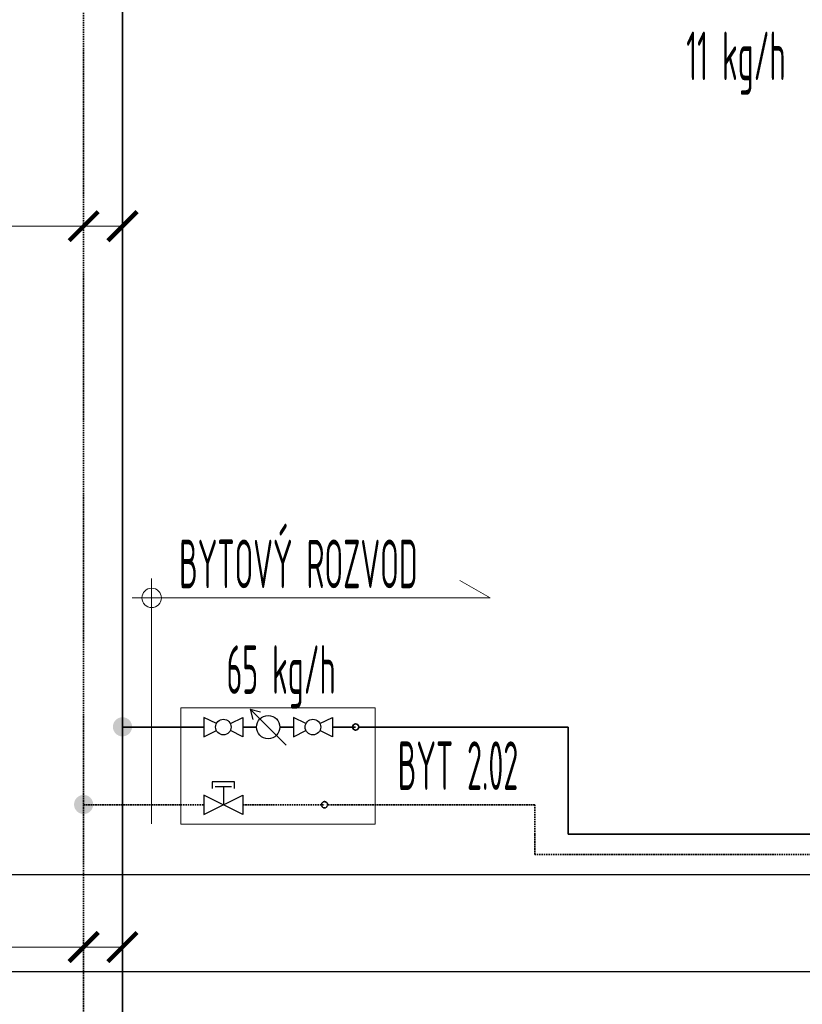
# Model space of a CAD drawing. Header units: millimetres. Extents: x 14365 to 105143, y -126377 to -22383.
# Tile 44 of 191: x 43518 to 45533, y -123842 to -121306. Entities that reach past the tile are written whole.
import ezdxf
from ezdxf.enums import TextEntityAlignment as Align

# ---------------------------------------------------------------- set-up
doc = ezdxf.new("R2010")
doc.units = ezdxf.units.MM
for name, pattern in [('phl_thick', [0]), ('VERDECKT', [9.525, 6.35, -3.175]), ('ČÁRKOVANÁ', [0.75, 0.5, -0.25])]:
    doc.linetypes.add(name, pattern=pattern)
for name, color, linetype, lineweight in [('JS_VYT_POPIS - OBECNĚ', 7, 'Continuous', 5), ('UT_KOTY - DIMENZE', 7, 'Continuous', 5), ('UT_POTRUBI - PŘÍVOD', 1, 'Continuous', 35), ('UT_POTRUBI - ZPÁTEČKA', 5, 'ČÁRKOVANÁ', 35), ('UT_SCHÉMA_PŘÍVOD', 10, 'Continuous', 35), ('UT_SCHÉMA_SYMBOLY', 7, 'Continuous', 25), ('UT_SCHÉMA_ZPÁTEČKA', 172, 'VERDECKT', 35), ('UT_ZAŘÍZENÍ - ZDROJ', 3, 'Continuous', 35), ('VZT_50 POPIS - OBECNE', 7, 'Continuous', 5)]:
    doc.layers.add(name, color=color, linetype=linetype, lineweight=lineweight)
doc.styles.add('VZT_POPIS', font='isocp.shx', dxfattribs={"width": 0.6, "height": 125})

# ---------------------------------------------------------------- blocks, each defined once
blk = doc.blocks.new('_ArchTick')
at = {"color": 0, "linetype": 'ByBlock', "const_width": 0.15}
blk.add_lwpolyline([(-0.5, -0.5), (0.5, 0.5)], dxfattribs=at)

msp = doc.modelspace()

# ---------------------------------------------------------------- hatches: boundary and pattern name
at = {"layer": 'UT_POTRUBI - ZPÁTEČKA', "linetype": 'ČÁRKOVANÁ', "ltscale": 8}
msp.add_hatch(color=256, dxfattribs=at).paths.add_polyline_path([(43658, -123326.9, 1), (43707.3, -123326.9, 1)])
at = {"layer": 'UT_SCHÉMA_PŘÍVOD'}
msp.add_hatch(color=256, dxfattribs=at).paths.add_polyline_path([(43807.3, -123126.9, -1), (43758, -123126.9, -1)])

# ---------------------------------------------------------------- linework, layer by layer
at = {"ltscale": 8}
for p, q in [((31841.3, -123507.2), (105085.1, -123507.2)), ((31841.3, -123757.2), (105085.1, -123757.2))]:
    msp.add_line(p, q, dxfattribs=at)
at = {"layer": 'UT_KOTY - DIMENZE'}
for points in [[(42663.1, -121837.6), (43528.2, -121837.6)], [(43682.7, -121837.6), (43528.2, -121837.6)], [(43782.7, -121837.6), (43528.2, -121837.6)], [(42663.1, -123694.1), (43528.2, -123694.1)], [(43682.7, -123694.1), (43528.2, -123694.1)], [(43782.7, -123694.1), (43528.2, -123694.1)]]:
    msp.add_lwpolyline(points, dxfattribs=at)
at = {"layer": 'UT_POTRUBI - PŘÍVOD', "ltscale": 8}
for p, q in [((44930, -123403.5), (44930, -123323.5)), ((50625.9, -123403.5), (44930, -123403.5))]:
    msp.add_line(p, q, dxfattribs=at)
at = {"layer": 'UT_POTRUBI - ZPÁTEČKA', "linetype": 'ČÁRKOVANÁ', "ltscale": 8}
for p, q in [((43682.7, -120375.9), (43682.7, -125577.2)), ((43682.7, -123327.6), (43932.7, -123327.6)), ((44843.7, -123455.6), (44843.7, -123403.5)), ((50558.9, -123455.6), (44843.7, -123455.6))]:
    msp.add_line(p, q, dxfattribs=at)
at = {"layer": 'UT_POTRUBI - ZPÁTEČKA', "ltscale": 8}
for p, q in [((43932.7, -123327.6), (43992.4, -123327.6)), ((44092.4, -123327.6), (44302.7, -123327.6)), ((44843.7, -123327.6), (44310.7, -123327.6)), ((44843.7, -123403.5), (44843.7, -123327.6))]:
    msp.add_line(p, q, dxfattribs=at)
at = {"layer": 'UT_SCHÉMA_PŘÍVOD'}
for p, q in [((43782.7, -120445.6), (43782.7, -125727.2)), ((43782.7, -123127.6), (43932.7, -123127.6)), ((43932.7, -123127.6), (43992.4, -123127.6)), ((44092.4, -123127.6), (44127.7, -123127.6)), ((44222.9, -123127.6), (44187.7, -123127.6)), ((44322.9, -123127.6), (44382.7, -123127.6)), ((44930, -123127.6), (44390.7, -123127.6)), ((44930, -123323.5), (44930, -123127.6))]:
    msp.add_line(p, q, dxfattribs=at)
msp.add_circle((44382.7, -123127.6), 8, dxfattribs=at)
at = {"layer": 'UT_SCHÉMA_SYMBOLY'}
for p, q in [((44203.9, -123173.8), (44111.4, -123081.3)), ((44111.4, -123081.3), (44138.2, -123088.5)), ((44203.9, -123173.8), (44111.4, -123081.3)), ((44111.4, -123081.3), (44118.6, -123108.1)), ((44024.6, -123118.6), (43992.4, -123102.6)), ((43992.4, -123102.6), (43992.4, -123152.6)), ((44060.3, -123118.6), (44092.4, -123102.6)), ((44092.4, -123102.6), (44092.4, -123152.6)), ((44255, -123118.6), (44222.9, -123102.6)), ((44222.9, -123102.6), (44222.9, -123152.6)), ((44290.8, -123118.6), (44322.9, -123102.6)), ((44322.9, -123102.6), (44322.9, -123152.6)), ((43992.4, -123152.6), (44024.6, -123136.5)), ((44092.4, -123152.6), (44060.3, -123136.5)), ((44222.9, -123152.6), (44255, -123136.5)), ((44322.9, -123152.6), (44290.8, -123136.5)), ((44071, -123268.5), (44013.9, -123268.5)), ((44013.9, -123268.5), (44013.9, -123285.4)), ((44063.4, -123281.6), (44021.4, -123281.6)), ((44042.4, -123281.6), (44042.4, -123327.6)), ((44071, -123285.4), (44071, -123268.5)), ((44092.4, -123352.6), (43992.4, -123302.6)), ((43992.4, -123352.6), (44092.4, -123302.6)), ((43992.4, -123302.6), (43992.4, -123352.6)), ((44092.4, -123302.6), (44092.4, -123352.6))]:
    msp.add_line(p, q, dxfattribs=at)
for centre, radius in [((44157.7, -123127.6), 30), ((44042.4, -123127.6), 20), ((44272.9, -123127.6), 20)]:
    msp.add_circle(centre, radius, dxfattribs=at)
at = {"layer": 'UT_SCHÉMA_ZPÁTEČKA', "ltscale": 0.3}
msp.add_circle((44302.7, -123327.6), 8, dxfattribs=at)
at = {"layer": 'UT_ZAŘÍZENÍ - ZDROJ', "linetype": 'Continuous', "lineweight": 5}
for p, q in [((43932.7, -123377.6), (43932.7, -123077.6)), ((43932.7, -123077.6), (44432.7, -123077.6)), ((44432.7, -123077.6), (44432.7, -123377.6)), ((44432.7, -123377.6), (43932.7, -123377.6))]:
    msp.add_line(p, q, dxfattribs=at)
at = {"layer": 'VZT_50 POPIS - OBECNE', "linetype": 'phl_thick'}
for p, q in [((43857.7, -122744.9), (43857.7, -123376.9)), ((44728.9, -122794.9), (44651, -122749.9)), ((43807.7, -122794.9), (44728.9, -122794.9))]:
    msp.add_line(p, q, dxfattribs=at)
msp.add_circle((43857.7, -122794.9), 25, dxfattribs=at)

# ---------------------------------------------------------------- block references
at = {"layer": 'UT_KOTY - DIMENZE', "xscale": 75, "yscale": 75, "zscale": 75}
for p in [(43682.7, -121837.6), (43782.7, -121837.6), (43682.7, -123694.1), (43782.7, -123694.1)]:
    msp.add_blockref('_ArchTick', p, dxfattribs=at)

# ---------------------------------------------------------------- texts
at = {"layer": 'JS_VYT_POPIS - OBECNĚ', "style": 'VZT_POPIS', "width": 0.5}
msp.add_text('11 kg/h', height=125, dxfattribs=at).set_placement((45361.7, -121399.1), align=Align.MIDDLE_CENTER)
for s, p in [('BYTOVÝ ROZVOD', (44542.5, -122807.4)), ('65 kg/h', (44331.2, -123079.5))]:
    msp.add_text(s, height=125, dxfattribs=at).set_placement(p, align=Align.BOTTOM_RIGHT)
msp.add_text('BYT 2.02', height=125, dxfattribs=at).set_placement((44801.4, -123226.9), align=Align.MIDDLE_RIGHT)

doc.saveas('drawing.dxf')
